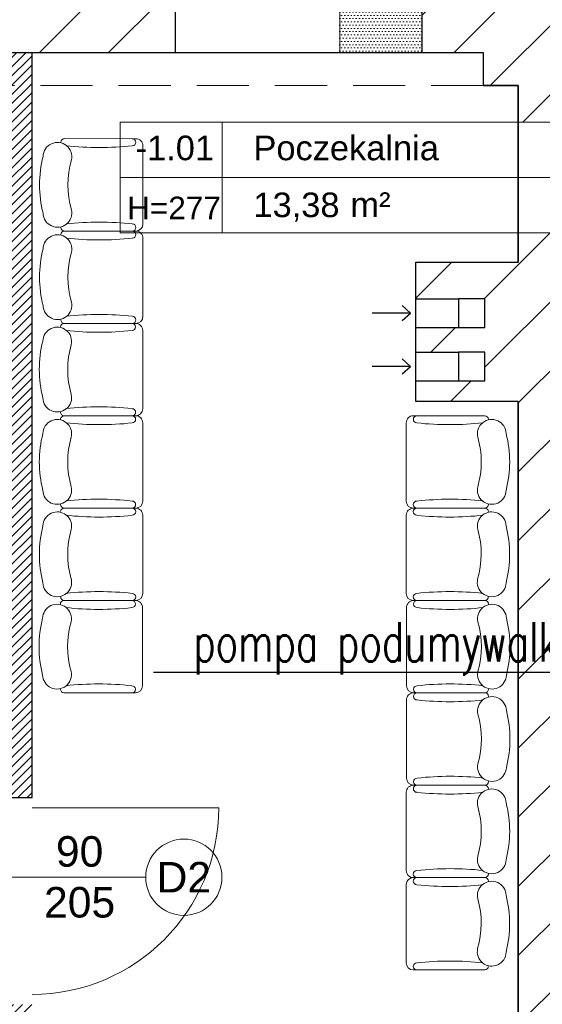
# Model space of a CAD drawing. Header units: millimetres. Extents: x 24385 to 79107, y -56478 to -23676.
# Tile 216 of 256: x 27757 to 28011, y -25826 to -25346. Entities that reach past the tile are written whole.
import ezdxf
from ezdxf.enums import TextEntityAlignment as Align

# ---------------------------------------------------------------- set-up
doc = ezdxf.new("R2010")
doc.units = ezdxf.units.MM
doc.header["$LTSCALE"] = 2
doc.linetypes.add('HIDDENX2', pattern=[19.05, 12.7, -6.35])
for name, color, linetype, lineweight in [('0_OPIS', 7, 'Continuous', 13), ('3DPLAN_A_DRZWI', 173, 'Continuous', 5), ('3DPLAN_A_TABELKA POMIESZCZEŃ', 7, 'Continuous', 0), ('3DPLAN_A_WYSOKOŚCI ZMIANA', 144, 'HIDDENX2', 5), ('A_STOL_OPIS', 55, 'Continuous', 5), ('A_WYBURZENIA', 6, 'Continuous', 0), ('A_ZESTAWIENIE STOLARKI', 3, 'Continuous', 15)]:
    doc.layers.add(name, color=color, linetype=linetype, lineweight=lineweight)
for name, color, linetype in [('3DPLAN_A_KRESKOWANIE 1', 253, 'Continuous'), ('3DPLAN_A_OPIS', 8, 'Continuous'), ('3DPLAN_A_POMIESZCZENIE NUMER', 100, 'Continuous'), ('3DPLAN_K_NOŚNA', 7, 'Continuous'), ('_WLK_oznaczenia', 211, 'Continuous'), ('A_POMIESZCZENIE OPIS', 100, 'Continuous')]:
    doc.layers.add(name, color=color, linetype=linetype)
doc.layers.add('3DPLAN_A_OBWIEDNIA', color=6, linetype='Continuous', plot=False)
doc.layers.add('FURNITURE ZD 1 500', color=7, linetype='Continuous', lineweight=13, true_color=0x9fa8a5)
doc.styles.add('ARIAL', font='arial.ttf')
doc.styles.add('GRZEJNIK', font='simplex.shx', dxfattribs={"width": 0.7})
doc.styles.add('TABEL1', font='txt')
pattern_1 = [(45, (23044.838, -26883.88), (-16.83798, 16.83798), [])]

# ---------------------------------------------------------------- blocks, each defined once
blk = doc.blocks.new('tabelka dla tp')
at = {"layer": '3DPLAN_A_TABELKA POMIESZCZEŃ'}
for p, q in [((49.7, 54), (49.7, 0)), ((0, 27), (243.13, 27))]:
    blk.add_line(p, q, dxfattribs=at)
blk.add_lwpolyline([(0, 54), (243.13, 54), (243.13, 0), (0, 0)], close=True, dxfattribs=at)
at = {"layer": '3DPLAN_A_POMIESZCZENIE NUMER', "color": 7, "style": 'ARIAL'}
blk.add_attdef('NUMER', (2.23, 35.39), '', height=12, dxfattribs=at)
at = {"layer": 'A_POMIESZCZENIE OPIS', "insert": (112.2, 19.75), "char_height": 12, "width": 36.4122, "attachment_point": 1, "style": 'ARIAL'}
blk.add_mtext('{\\C7;m²}', dxfattribs=at)
at = {"layer": 'A_POMIESZCZENIE OPIS', "color": 7, "style": 'ARIAL'}
for tag, p in [('NAZWA', (51.73, 35.39)), ('POWIERZCHNIA', (51.06, 7.24))]:
    blk.add_attdef(tag, p, '', height=12, dxfattribs=at)
blk = doc.blocks.new('sillon 1')
for p, q in [((-0.3305, -0.6887), (-0.3302, -0.1779)), ((-0.3048, -0.1525), (-0.3048, -0.1525)), ((0.3048, -0.1523), (0.3048, -0.1523)), ((0.3302, -0.1777), (0.3299, -0.6886)), ((0.2791, -0.7394), (-0.2797, -0.7395))]:
    blk.add_line(p, q)
for centre, radius, start, end in [((0.0002, -0.8255), 0.8255, 75.76553, 104.26559), ((-0.2003, -0.1283), 0.1029, 91.58521, 282.69594), ((0.2004, -0.1282), 0.1029, 257.33517, 88.44591), ((-0.3048, -0.1779), 0.0254, 90.01556, 180.01556), ((-2.4547, -0.4252), 2.188, 353.75262, 6.15645), ((0.0002, -0.8382), 0.635, 73.75535, 106.27576), ((2.4544, -0.4285), 2.188, 173.75262, 186.15645), ((0.3048, -0.1777), 0.0254, 0.01556, 90.01556), ((-0.3051, -0.6633), 0.0254, 180.01556, 0.01556), ((-0.2797, -0.6887), 0.0508, 180.01556, 270.01556), ((0.3045, -0.6632), 0.0254, 180.01556, 0.01556), ((0.2791, -0.6886), 0.0508, 270.01556, 0.01556)]:
    blk.add_arc(centre, radius, start, end)
blk = doc.blocks.new('kondygnacja -1')
at = {"layer": '3DPLAN_A_KRESKOWANIE 1'}
h = blk.add_hatch(dxfattribs=at)
h.set_pattern_fill('ANSI31', color=256, scale=7.5, style=0)
h.set_pattern_definition(pattern_1)
h.paths.add_polyline_path([(26781.49, -24430.84), (26781.49, -25256.18), (26865.36, -25256.18), (26865.36, -25233.56), (27108.48, -25233.56), (27108.48, -25256.18), (27119.89, -25256.18), (27110.14, -25212.84), (26979.61, -25212.84), (26979.61, -25079.84), (27320.27, -25079.84), (27361.7, -25079.84), (27361.7, -25046.84), (26815.61, -25046.84), (26815.61, -24465.84), (27386.61, -24465.84), (27386.61, -24686.84), (27413.61, -24686.84), (27413.61, -24581.84), (27442.61, -24581.84), (27442.61, -24549.84), (27413.61, -24549.84), (27413.61, -24469.84), (27474.65, -24469.84), (27474.65, -24430.84), (26781.49, -24430.84)], is_closed=False)
h.paths.add_polyline_path([(27583.61, -25294.84), (27583.61, -25335.84), (27417.61, -25335.84), (27417.61, -25289.84), (27390.61, -25289.84), (27390.61, -25335.84), (27137.8, -25335.84), (27119.89, -25256.18), (27108.48, -25256.18), (27108.48, -25287.56), (26865.36, -25287.56), (26865.36, -25256.18), (26781.49, -25256.18), (26781.49, -25342.83), (26829.42, -25361.84), (27832.61, -25361.84), (27832.61, -25332.84), (27603.61, -25332.84), (27603.61, -25294.84), (27583.61, -25294.84)], is_closed=False)
h.paths.add_polyline_path([(27413.61, -24806.84), (27413.61, -24781.84), (27386.61, -24781.84), (27386.61, -24885.59), (27430.61, -24885.59), (27430.61, -24835.84), (27474.65, -24835.84), (27474.65, -24806.84)])
h.paths.add_polyline_path([(27386.61, -24885.59), (27386.61, -25046.84), (27361.7, -25046.84), (27361.7, -25079.84), (27390.61, -25079.84), (27390.61, -25174.84), (27417.61, -25174.84), (27417.61, -25079.84), (27476.61, -25079.84), (27476.61, -25061.87, -0.027881), (27475.03, -25050.84), (27438.61, -25050.84), (27438.61, -25033.84), (27430.61, -25033.84), (27430.61, -24885.59)])
h.paths.add_polyline_path([(27603.61, -25179.84), (27603.61, -25163.88), (27583.61, -25163.88), (27583.61, -25179.84)])
h.paths.add_polyline_path([(27603.61, -25142.2), (27583.61, -25142.2), (27583.61, -25163.88), (27603.61, -25163.88)])
h.paths.add_polyline_path([(27593.61, -24713.84), (27593.61, -24746.4), (27608.61, -24746.4), (27608.61, -24713.84)], flags=16)
h.paths.add_polyline_path([(27593.61, -25050.84), (27571.61, -25050.84), (27571.61, -25079.84), (27583.61, -25079.84), (27583.61, -25142.2), (27603.61, -25142.2), (27603.61, -25076.84), (27681.45, -25076.84), (27681.45, -25050.84), (27608.61, -25050.84), (27608.61, -24713.84), (27593.61, -24713.84), (27593.61, -24806.84), (27569.61, -24806.84), (27569.61, -24835.84), (27593.61, -24835.84)])
h.paths.add_polyline_path([(27559.81, -24818.11), (27559.81, -24794.06), (27579.81, -24794.06), (27579.81, -24818.11)])
h.paths.add_polyline_path([(27593.61, -24469.84), (27593.61, -24610.84), (27601.86, -24610.84), (27608.61, -24610.84), (27608.61, -24468.84), (27712.91, -24468.84), (27712.91, -24430.84), (27474.65, -24430.84), (27474.65, -24469.84), (27593.61, -24469.84)], is_closed=False)
h.paths.add_polyline_path([(28026.62, -24481.39, -0.865492), (28025.15, -24471.22), (28013.19, -24430.84), (27882.91, -24430.84), (27882.91, -24468.84), (27982.61, -24468.84), (27982.61, -24483.84), (27997.61, -24483.84), (27997.61, -24940.11), (28026.62, -24940.11)])
h.paths.add_polyline_path([(28054.61, -24476.84), (28069.61, -24476.84), (28069.61, -24417.84), (28073.99, -24417.84), (28073.99, -24372.84), (28050.08, -24372.84, -1), (28039.7, -24372.84), (28030.61, -24372.84), (28030.61, -24472.87, -0.363097), (28030.61, -24479.53), (28030.61, -24940.11), (28054.61, -24940.11)])
h.paths.add_polyline_path([(28096.61, -25047.84), (28069.61, -25047.84), (28069.61, -25032.84), (28054.61, -25032.84), (28054.61, -24994.11), (28030.61, -24994.11), (28030.61, -25076.84), (28096.61, -25076.84)])
h.paths.add_polyline_path([(27982.61, -25035.84), (27982.61, -25050.84), (27949.55, -25050.84), (27949.55, -25076.84), (28026.62, -25076.84), (28026.62, -24994.11), (27997.61, -24994.11), (27997.61, -25035.84)])
h.paths.add_polyline_path([(26999.57, -25327.07), (27025.14, -25327.07), (27025.14, -25347.07), (26999.57, -25347.07)], flags=16)
h = blk.add_hatch(dxfattribs=at)
h.set_pattern_fill('ANSI31', color=256, scale=7.5, style=0)
h.set_pattern_definition(pattern_1)
h.paths.add_polyline_path([(31677.49, -24430.84), (30214.87, -24430.84), (30214.87, -24470.84), (30429.61, -24470.84), (30429.61, -24477.84), (30447.61, -24477.84), (30447.61, -24818.84), (30476.61, -24818.84), (30476.61, -24470.84), (31012.61, -24470.84), (31012.61, -24478.84), (31079.61, -24478.84), (31079.61, -24470.84), (31638.61, -24470.84), (31638.61, -25036.84), (31079.61, -25036.84), (31079.61, -25028.84), (31012.61, -25028.84), (31012.61, -25036.84), (30611.38, -25036.84), (30611.38, -25072.84), (31023.61, -25072.84), (31034.61, -25082.84), (31034.61, -25330.84), (31023.61, -25340.84), (30831.4, -25340.84, -0.038531), (30832.58, -25356.18), (30832.58, -25371.84), (31079.61, -25371.84), (31079.61, -25072.84), (31638.61, -25072.84), (31638.61, -25943.84), (30832.58, -25943.84), (30832.58, -26009.84), (31677.49, -26009.84)])
h.paths.add_polyline_path([(30682.61, -26009.84), (30832.58, -26009.84), (30832.58, -25943.84), (30760.61, -25943.84), (30760.61, -25454.67), (30735.61, -25464.58), (30735.61, -25943.84), (30682.61, -25943.84)])
h.paths.add_polyline_path([(30679.61, -25371.84), (30735.61, -25371.84), (30735.61, -25464.58), (30760.61, -25454.67), (30760.61, -25371.84), (30832.58, -25371.84), (30832.58, -25356.18, 0.038531), (30831.4, -25340.84), (30679.61, -25340.84)])
h.paths.add_polyline_path([(30355.83, -25371.84), (30425.61, -25371.84), (30425.61, -25379.84), (30463.61, -25379.84), (30463.61, -25424.74), (30471.61, -25424.74), (30471.61, -25395.84), (30533.61, -25395.84), (30533.61, -25371.84), (30576.61, -25371.84), (30576.61, -25341.84), (30472.61, -25341.84), (30472.61, -25326.84), (30427.61, -25326.84), (30427.61, -25341.84), (30355.83, -25341.84)])
h.paths.add_polyline_path([(30456.61, -25936.84), (30425.61, -25936.84), (30425.61, -25945.84), (30380.61, -25945.84), (30380.61, -26009.84), (30512.61, -26009.84), (30512.61, -25943.84), (30466.61, -25943.84), (30466.61, -25712.84), (30456.61, -25712.84)])
h.paths.add_polyline_path([(28888.61, -25941.84), (28888.61, -26009.84), (29013.61, -26009.84), (29013.61, -25941.84)])
h.paths.add_polyline_path([(28591.17, -26009.84), (28591.17, -25944.84), (28547.61, -25944.84), (28547.61, -26009.84)])
h.paths.add_polyline_path([(28624.61, -25870.53), (28654.8, -25870.53), (28654.8, -25924.53), (28624.61, -25924.53), (28624.61, -25944.84), (28591.17, -25944.84), (28591.17, -26009.84), (28713.61, -26009.84), (28713.61, -25941.84), (28672.61, -25941.84), (28672.61, -25932.84), (28657.61, -25932.84), (28657.61, -25716.84), (28624.61, -25716.84)])
h.paths.add_polyline_path([(28372.61, -25944.84), (28328.61, -25944.84), (28328.61, -25907.84), (28282.61, -25907.84), (28282.61, -25944.84), (28248.61, -25944.84), (28248.61, -26009.84), (28372.61, -26009.84)])
h.paths.add_polyline_path([(28092.61, -25563.84), (28054.61, -25563.84), (28054.61, -25383.84), (28067.6, -25383.84), (28067.61, -25375.84), (28340.61, -25375.84), (28340.61, -25341.84), (28070.61, -25341.84), (28070.61, -25332.84), (28030.61, -25332.84), (28030.61, -25395.6), (28048.71, -25395.6), (28048.71, -25449.6), (28030.61, -25449.6), (28030.61, -26009.84), (28073.61, -26009.84), (28073.61, -25944.84), (28054.61, -25944.84), (28054.61, -25668.84), (28092.61, -25668.84)])
h.paths.add_polyline_path([(27949.61, -25495.75), (27949.61, -25507.75), (27983.29, -25507.75), (27983.29, -25521.75), (27949.61, -25521.75), (27949.61, -25531.84), (27999.61, -25531.84), (27999.61, -25934.84), (27982.61, -25934.84), (27982.61, -25942.84), (27947.61, -25942.84), (27947.61, -26009.84), (28026.62, -26009.84), (28026.62, -25449.6), (27999.61, -25449.6), (27999.61, -25463.84), (27949.61, -25463.84), (27949.61, -25481.75), (27983.29, -25481.75), (27983.29, -25495.75)])
h.paths.add_polyline_path([(27982.61, -25361.84), (27952.61, -25361.84), (27952.61, -25332.84), (28026.62, -25332.84), (28026.62, -25395.6), (27999.61, -25395.6), (27999.61, -25377.84), (27982.61, -25377.84)])
h.paths.add_polyline_path([(26818.61, -25892.84), (26781.49, -25892.84), (26781.49, -26009.84), (26894.54, -26009.84), (26894.54, -25942.84), (26830.61, -25942.84), (26830.61, -25930.84), (26818.61, -25930.84)])
h.paths.add_polyline_path([(26894.54, -26009.84), (27115.94, -26009.84), (27115.94, -25942.84), (26894.54, -25942.84)])
h.paths.add_polyline_path([(27115.94, -25942.84), (27115.94, -26009.84), (27466.61, -26009.84), (27466.61, -25942.84), (27427.61, -25942.84), (27427.61, -25933.84), (27384.61, -25933.84), (27384.61, -25942.84)])
h.paths.add_polyline_path([(27641.61, -25942.84), (27641.61, -26009.84), (27802.61, -26009.84), (27802.61, -25942.84)])
h.paths.add_polyline_path([(30621.1, -25040.47), (30688.37, -25040.47), (30688.37, -25072.87), (30621.1, -25072.87)], flags=24)
at = {"layer": '3DPLAN_A_OPIS', "lineweight": 0, "transparency": 33554687}
h = blk.add_hatch(dxfattribs=at)
h.set_pattern_fill('ANSI31', color=1)
h.set_pattern_definition([(45, (5728.076, 0), (-2.24506403, 2.24506403), [])])
h.paths.add_polyline_path([(27762.61, -25942.84), (27762.61, -25825.84), (27750.61, -25825.84), (27750.61, -25942.84)])
h.paths.add_polyline_path([(27750.61, -25724.84), (27762.61, -25724.84), (27762.61, -25377.84), (27750.61, -25377.84), (27750.61, -25466.84), (27659.7, -25466.84), (27659.7, -25478.84), (27750.61, -25478.84)])
h.paths.add_polyline_path([(27750.61, -25361.84), (27750.61, -25377.84), (27762.61, -25377.84), (27762.61, -25361.84)])
at = {"layer": 'A_WYBURZENIA', "transparency": 33554687}
h = blk.add_hatch(dxfattribs=at)
h.set_pattern_fill('DOTS', color=256)
h.set_pattern_definition([(0, (11654.2993, -5249.0212), (0.79375, 1.5875), [0, -1.5875])])
h.paths.add_polyline_path([(27912.61, -25361.84), (27952.61, -25361.84), (27952.61, -25332.84), (27912.61, -25332.84), (27912.61, -25361.84)], is_closed=False)
at = {"layer": '3DPLAN_A_DRZWI'}
blk.add_line((27762.61, -25729.84), (27853.61, -25729.84), dxfattribs=at)
blk.add_arc((27762.61, -25729.84), 91, 270, 0, dxfattribs=at)
at = {"layer": '3DPLAN_A_OBWIEDNIA'}
blk.add_lwpolyline([(26830.61, -25942.84), (27384.61, -25942.84), (27384.61, -25933.84), (27427.61, -25933.84), (27427.61, -25942.84), (27982.61, -25942.84), (27982.61, -25934.84), (27999.61, -25934.84), (27999.61, -25531.84), (27949.61, -25531.84), (27949.61, -25463.84), (27999.61, -25463.84), (27999.61, -25377.84), (27982.61, -25377.84), (27982.61, -25361.84), (27428.61, -25361.84), (27428.61, -25377.84), (27382.61, -25377.84), (27382.61, -25361.84), (26827.61, -25361.84)], dxfattribs=at)
at = {"layer": '3DPLAN_A_OPIS', "color": 1, "lineweight": 30}
for p, q in [((27762.61, -25724.84), (27762.61, -25361.84)), ((27750.61, -25724.84), (27762.61, -25724.84))]:
    blk.add_line(p, q, dxfattribs=at)
at = {"layer": '3DPLAN_A_WYSOKOŚCI ZMIANA'}
blk.add_line((27982.61, -25377.84), (27448.61, -25377.84), dxfattribs=at)
at = {"layer": '3DPLAN_K_NOŚNA'}
for p, q in [((27832.61, -25361.84), (27832.61, -25332.84)), ((27952.61, -25332.84), (27952.61, -25361.84)), ((27832.61, -25361.84), (27428.61, -25361.84)), ((27982.61, -25361.84), (27952.61, -25361.84)), ((27982.61, -25377.84), (27982.61, -25361.84)), ((27982.61, -25377.84), (27999.61, -25377.84)), ((27999.61, -25377.84), (27999.61, -25463.84)), ((27949.61, -25463.84), (27999.61, -25463.84)), ((27949.61, -25531.84), (27949.61, -25463.84)), ((27943.06, -25485.09), (27947.03, -25488.75)), ((27949.61, -25481.75), (27970.49, -25481.75)), ((27947.03, -25488.75), (27928.33, -25488.75)), ((27943.06, -25492.41), (27947.03, -25488.75)), ((27949.61, -25495.75), (27970.49, -25495.75)), ((27949.61, -25507.75), (27970.49, -25507.75)), ((27947.03, -25514.75), (27928.33, -25514.75)), ((27943.06, -25511.09), (27947.03, -25514.75)), ((27943.06, -25518.41), (27947.03, -25514.75)), ((27949.61, -25521.75), (27970.49, -25521.75)), ((27999.61, -25531.84), (27949.61, -25531.84)), ((27999.61, -25531.84), (27999.61, -25934.84))]:
    blk.add_line(p, q, dxfattribs=at)
for points in [[(27970.49, -25495.75), (27983.29, -25495.75), (27983.29, -25481.75), (27970.49, -25481.75)], [(27970.49, -25521.75), (27983.29, -25521.75), (27983.29, -25507.75), (27970.49, -25507.75)]]:
    blk.add_lwpolyline(points, close=True, dxfattribs=at)
at = {"layer": 'A_STOL_OPIS'}
blk.add_line((27818.03, -25763.72), (27748.58, -25763.72), dxfattribs=at)
at = {"layer": 'A_WYBURZENIA', "transparency": 33554687}
blk.add_lwpolyline([(27912.61, -25361.84), (27952.61, -25361.84), (27952.61, -25332.84), (27912.61, -25332.84)], close=True, dxfattribs=at)
at = {"layer": 'A_ZESTAWIENIE STOLARKI', "ltscale": 0.25}
blk.add_circle((27836.6, -25763.72), 18.58, dxfattribs=at)
at = {"layer": '3DPLAN_A_TABELKA POMIESZCZEŃ', "ltscale": 0.5}
ref = blk.add_blockref('tabelka dla tp', (27805.58, -25449.6), dxfattribs=at)
ref.add_attrib('NUMER', '-1.01', (27813.1, -25414.21), dxfattribs={"layer": '3DPLAN_A_POMIESZCZENIE NUMER', "color": 0, "height": 12, "style": 'ARIAL'})
ref.add_attrib('NAZWA', 'Poczekalnia', (27870.53, -25414.21), dxfattribs={"layer": 'A_POMIESZCZENIE OPIS', "color": 0, "height": 12, "style": 'ARIAL'})
ref.add_attrib('POWIERZCHNIA', '13,38', (27870.53, -25441.96), dxfattribs={"layer": 'A_POMIESZCZENIE OPIS', "color": 0, "height": 12, "style": 'ARIAL'})
at = {"layer": 'FURNITURE ZD 1 500', "lineweight": 0, "yscale": 68.17499999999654, "zscale": 68.17499999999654}
for p, xscale, rotation in [((27766.27, -25426.2), 68.17499999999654, 90.00000000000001), ((27766.28, -25471.23), 68.17499999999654, 90.00000000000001), ((27766.15, -25516.25), 68.17499999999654, 90.00000000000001), ((27766.17, -25561.27), 68.17499999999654, 90.00000000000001), ((27995.39, -25561.27), -68.17499999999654, 270), ((27766.18, -25606.3), 68.17499999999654, 90.00000000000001), ((27995.38, -25606.3), -68.17499999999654, 270), ((27766.05, -25651.32), 68.17499999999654, 90.00000000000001), ((27995.51, -25651.32), -68.17499999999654, 270), ((27995.5, -25696.34), -68.17499999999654, 270), ((27995.39, -25741.36), -68.17499999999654, 270), ((27995.38, -25786.39), -68.17499999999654, 270)]:
    blk.add_blockref('sillon 1', p, dxfattribs=dict(at, xscale=xscale, rotation=rotation))
at = {"layer": '3DPLAN_A_OPIS', "color": 1, "lineweight": 30, "style": 'ARIAL'}
for tag, p in [('PRZESUNIĘCIE_WEJŚCIA', (27655.16, -24535.33)), ('WYŁĄCZONE', (27007.18, -24723.98)), ('Z_OPRACOWANIA', (26996.84, -24746.42)), ('WYŁĄCZONE', (30803.05, -24760.87)), ('Z_OPRACOWANIA', (30792.71, -24783.3)), ('WYŁĄCZONE', (28894.9, -24826.59)), ('Z_OPRACOWANIA', (28884.56, -24849.03)), ('POWIĘKSZENIE_WEJŚCIA', (28313.68, -25144.41)), ('POWIĘKSZENIE_WEJŚCIA', (29600.62, -25191.36)), ('POWIĘKSZENIE_WEJŚCIA', (28011.45, -25235.42)), ('WYŁĄCZONE', (29754.42, -25678.17)), ('Z_OPRACOWANIA', (29744.08, -25700.6)), ('WYJŚCIE_EWAKUACYJNE', (27763.79, -26106.07))]:
    blk.add_attdef(tag, p, '', height=12, dxfattribs=at)
at = {"layer": '3DPLAN_A_OPIS', "color": 0, "lineweight": 30, "style": 'ARIAL'}
for tag, p in [('UGUL_1', (29350.3, -24586.01)), ('UGUL_2', (29622.92, -24586.01)), ('UGUL_3', (29833.15, -24586.01))]:
    blk.add_attdef(tag, p, '', height=12, dxfattribs=at)
at = {"layer": '3DPLAN_A_TABELKA POMIESZCZEŃ', "color": 7, "ltscale": 0.5, "insert": (27808.95, -25431.95), "char_height": 11, "width": 59.2068, "attachment_point": 1, "style": 'ARIAL'}
blk.add_mtext('H=277', dxfattribs=at)
at = {"layer": '3DPLAN_A_TABELKA POMIESZCZEŃ', "ltscale": 0.5, "style": 'ARIAL'}
for tag, p in [('KURTYNA', (27861.91, -26064.85)), ('POWIETRZNA', (27861.91, -26084.56))]:
    blk.add_attdef(tag, p, '', height=12, dxfattribs=at)
at = {"layer": 'A_STOL_OPIS', "ltscale": 0.2, "insert": (27756.64, -25743.7), "char_height": 14.872, "attachment_point": 1, "style": 'TABEL1'}
blk.add_mtext_dynamic_manual_height_columns('\\pxqc;{\\fArial|b0|i0|c238|p34;90\\P205}', width=58.3206, gutter_width=80, heights=[0], dxfattribs=at)
at = {"layer": 'A_ZESTAWIENIE STOLARKI', "ltscale": 0.2, "insert": (27836.6, -25763.72), "char_height": 14.872, "attachment_point": 5, "style": 'TABEL1'}
blk.add_mtext_dynamic_manual_height_columns('{\\fArial|b0|i0|c238|p34;D2}', width=58.3206, gutter_width=80, heights=[0], dxfattribs=at)

msp = doc.modelspace()

# ---------------------------------------------------------------- linework, layer by layer
at = {"layer": '_WLK_oznaczenia'}
msp.add_line((28067.32, -25663.98), (27821.84, -25663.98), dxfattribs=at)

# ---------------------------------------------------------------- block references
at = {"layer": '0_OPIS'}
msp.add_blockref('kondygnacja -1', (0, 0), dxfattribs=at)

# ---------------------------------------------------------------- texts
at = {"layer": '_WLK_oznaczenia', "style": 'GRZEJNIK', "width": 0.7}
msp.add_text('pompa podumywalkowa', height=19.1339, dxfattribs=at).set_placement((27947.46, -25658.58), align=Align.CENTER)

doc.saveas('drawing.dxf')
